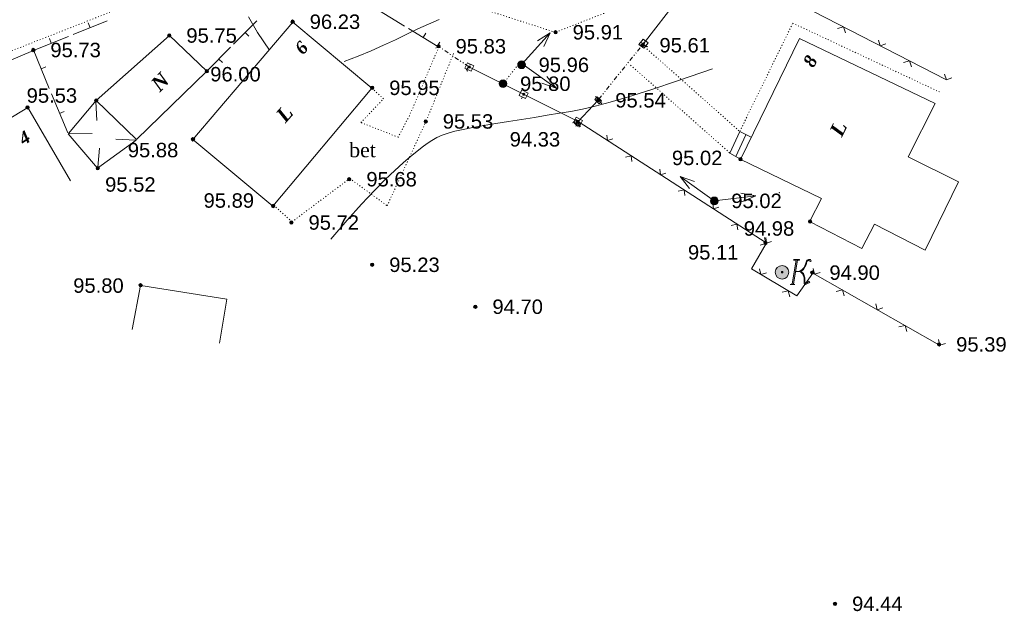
# Model space of a CAD drawing. Header units: millimetres. Extents: x 9396 to 25236, y 15106 to 31102.
# Tile 50 of 256: x 10428 to 10544, y 16197 to 16266. Entities that reach past the tile are written whole.
import ezdxf
from ezdxf.enums import TextEntityAlignment as Align

# ---------------------------------------------------------------- set-up
doc = ezdxf.new("R2010")
doc.units = ezdxf.units.MM
for name, pattern in [('DIVIDE', [1.25, 0.5, -0.25, 0, -0.25, 0, -0.25]), ('DOT', [0.25, 0, -0.25]), ('HIDDEN', [0.375, 0.25, -0.125])]:
    doc.linetypes.add(name, pattern=pattern)
for name, color, linetype, lineweight, true_color in [('1001010', 7, 'Continuous', 9, 0x000000), ('10010110', 7, 'Continuous', 20, 0xa25100), ('1070000', 7, 'DOT', 9, 0x000000), ('2030012', 7, 'Continuous', 9, 0x000000), ('21100200', 7, 'HIDDEN', 0, 0x800080), ('3000105', 7, 'DIVIDE', 9, 0x000000), ('3000130', 7, 'Continuous', 9, 0x000000), ('3000220', 7, 'Continuous', 9, 0x000000), ('3000260', 7, 'Continuous', 9, 0x000000), ('5010410', 7, 'Continuous', 9, 0x000000), ('6011210', 1, 'Continuous', 9, 0xff0000)]:
    doc.layers.add(name, color=color, linetype=linetype, lineweight=lineweight, true_color=true_color)
doc.styles.add('10', font='timesbi.ttf', dxfattribs={"height": 0.001481})
doc.styles.add('4', font='times.ttf', dxfattribs={"height": 0.001693})
doc.styles.add('9', font='timesbi.ttf', dxfattribs={"height": 0.001693})
doc.styles.add('F2', font='arial.ttf', dxfattribs={"height": 0.001693})

# ---------------------------------------------------------------- blocks, each defined once
blk = doc.blocks.new('SYMBOL21100200')
at = {"true_color": 0x800080}
h = blk.add_hatch(color=216, dxfattribs=at)
edge = h.paths.add_edge_path()
edge.add_arc((0, 0), 0.1, 0, 360)
at = {"color": 216, "linetype": 'Continuous', "lineweight": 0, "true_color": 0x800080}
blk.add_circle((0, 0), 0.1, dxfattribs=at)
blk = doc.blocks.new('SYMBOL5010410')
at = {"true_color": 0xffffff}
for points in [[(0.6715, 0.711), (0.8295, 0.711), (0.5925, -0.6715), (0.474, -0.711), (0.7505, -0.711), (0.6715, -0.6715), (0.9085, 0.711), (1.027, 0.711), (1.027, 0.7505), (0.711, 0.7505)], [(1, 0.05), (1.15, 0.15), (1.3035, 0.2765), (1.3825, 0.474), (1.4615, 0.711), (1.5405, 0.7505), (1.659, 0.7505), (1.6985, 0.6715), (1.659, 0.632), (1.58, 0.6715), (1.5405, 0.711), (1.4615, 0.632), (1.422, 0.4345), (1.264, 0.158), (1.106, 0.0395), (1.264, -0.079), (1.343, -0.316), (1.343, -0.553), (1.3825, -0.632), (1.501, -0.5925), (1.58, -0.5135), (1.6195, -0.5925), (1.4615, -0.6715), (1.3825, -0.711), (1.3035, -0.6715), (1.3035, -0.553), (1.3035, -0.316), (1.2245, -0.1185), (1.106, 0)], [(-0.0395, -0.0395), (0.0395, -0.0395), (0.0395, 0.0395), (-0.0395, 0.0395)]]:
    blk.add_hatch(color=7, dxfattribs=at).paths.add_polyline_path(points)
h = blk.add_hatch(color=7, dxfattribs=at)
edge = h.paths.add_edge_path()
edge.add_arc((0, 0), 0.395, 0, 360)
at = {"color": 18, "linetype": 'Continuous', "lineweight": 0, "true_color": 0x000000, "flags": 128}
for points in [[(0.6715, 0.711), (0.8295, 0.711), (0.5925, -0.6715), (0.474, -0.711), (0.7505, -0.711), (0.6715, -0.6715), (0.9085, 0.711), (1.027, 0.711), (1.027, 0.7505), (0.711, 0.7505), (0.6715, 0.711)], [(1, 0.05), (1, 0.05), (1.15, 0.15), (1.3035, 0.2765), (1.3825, 0.474), (1.4615, 0.711), (1.5405, 0.7505), (1.659, 0.7505), (1.6985, 0.6715), (1.659, 0.632), (1.58, 0.6715), (1.5405, 0.711), (1.4615, 0.632), (1.422, 0.4345), (1.264, 0.158), (1.106, 0.0395), (1.264, -0.079), (1.343, -0.316), (1.343, -0.553), (1.3825, -0.632), (1.501, -0.5925), (1.58, -0.5135), (1.6195, -0.5925), (1.4615, -0.6715), (1.3825, -0.711), (1.3035, -0.6715), (1.3035, -0.553), (1.3035, -0.316), (1.2245, -0.1185), (1.106, 0), (1, 0.05)], [(-0.0395, -0.0395), (0.0395, -0.0395), (0.0395, 0.0395), (-0.0395, 0.0395)]]:
    blk.add_lwpolyline(points, close=True, dxfattribs=at)
blk.add_lwpolyline([(1, 0.05), (0.8, 0.05)], dxfattribs=at)
at = {"color": 3, "linetype": 'Continuous', "lineweight": 0, "true_color": 0x00ea00}
blk.add_circle((0, 0), 0.395, dxfattribs=at)
blk = doc.blocks.new('SYMBOL2030012')
at = {"true_color": 0xffffff}
h = blk.add_hatch(color=7, dxfattribs=at)
edge = h.paths.add_edge_path()
edge.add_arc((0, 0), 0.225, 0, 360)
at = {"true_color": 0x000000}
h = blk.add_hatch(color=18, dxfattribs=at)
edge = h.paths.add_edge_path()
edge.add_arc((0, 0), 0.05, 0, 360)
at = {"color": 18, "linetype": 'Continuous', "lineweight": 0, "true_color": 0x000000}
for radius in [0.225, 0.05]:
    blk.add_circle((0, 0), radius, dxfattribs=at)

msp = doc.modelspace()

# ---------------------------------------------------------------- linework, layer by layer
at = {"layer": '1001010', "color": 253}
for p, q in [((10519.58, 16264.25), (10512.66, 16250.04)), ((10437.12, 16256.87), (10437.23, 16254.62)), ((10433.97, 16253.08), (10436.69, 16253.11)), ((10441.79, 16252.34), (10439.44, 16252.45)), ((10457.84, 16244.57), (10448.5, 16252.39)), ((10513.31, 16252.93), (10512.12, 16250.42)), ((10437.35, 16249.14), (10437.54, 16251.38)), ((10442.35, 16235.27), (10441.38, 16230.1))]:
    msp.add_line(p, q, dxfattribs=at)
for points in [[(10448.5, 16252.39, 0), (10460.19, 16266.17, 0), (10469.45, 16258.41, 0), (10457.84, 16244.57, 0)], [(10433.89, 16253.12, 0), (10437.16, 16256.99, 0), (10445.73, 16264.6, 0), (10450.13, 16260.43, 0), (10441.87, 16252.38, 0), (10437.16, 16256.99, 0)], [(10520.86, 16242.73, 0), (10526.92, 16239.63, 0), (10528.37, 16242.48, 0), (10534.32, 16239.42, 0), (10538.22, 16247.43, 0), (10532.35, 16250.38, 0), (10535.51, 16256.62, 0), (10519.61, 16264.24, 0)], [(10417.96, 16245.99, 0), (10416.58, 16248.53, 0), (10429.13, 16256.17, 0), (10434.14, 16247.55, 0)], [(10512.67, 16250.1, 0), (10511.41, 16250.81, 0), (10512.6, 16253.32, 0), (10513.92, 16252.66, 0)], [(10433.85, 16253.08, 0), (10437.31, 16249.02, 0), (10441.83, 16252.34, 0)], [(10520.81, 16242.8, 0), (10522.17, 16245.47, 0), (10512.64, 16250.11, 0)], [(10442.39, 16235.27, 0), (10452.45, 16233.66, 0), (10451.6, 16228.51, 0)]]:
    msp.add_polyline3d(points, dxfattribs=at)
at = {"layer": '10010110'}
for points in [[(10457.48, 16262.89, 0), (10456.07, 16264.96, 0), (10454.99, 16266.81, 0)], [(10477.35, 16266.48, 0), (10476.1, 16265.95, 0), (10474.84, 16265.37, 0), (10473.55, 16264.75, 0), (10472.22, 16264.11, 0), (10470.84, 16263.46, 0), (10469.38, 16262.81, 0), (10467.85, 16262.18, 0), (10466.21, 16261.56, 0)], [(10509.4, 16260.68, 0), (10505.42, 16259.32, 42.35), (10502.18, 16258.24, 76.5), (10499.55, 16257.41, 103.07), (10497.42, 16256.78, 122.62), (10495.66, 16256.32, 135.77), (10494.16, 16255.97, 143.1), (10492.8, 16255.7, 145.21), (10491.45, 16255.47, 142.69), (10490.02, 16255.24, 136.2), (10488.53, 16255, 126.71), (10487.01, 16254.76, 115.23), (10485.49, 16254.52, 102.81), (10484.01, 16254.28, 90.47), (10482.61, 16254.04, 79.23), (10481.32, 16253.81, 70.14), (10480.18, 16253.58, 64.21), (10479.21, 16253.36, 62.13), (10478.4, 16253.13, 63.16), (10477.7, 16252.89, 66.23), (10477.08, 16252.62, 70.25), (10476.51, 16252.3, 74.15), (10475.95, 16251.94, 76.83), (10475.36, 16251.51, 77.23), (10474.72, 16251, 74.26), (10473.99, 16250.4, 67.4), (10473.15, 16249.67, 58.45), (10472.17, 16248.78, 49.75), (10471.04, 16247.7, 43.65), (10469.75, 16246.39, 42.5), (10468.26, 16244.81, 48.66), (10466.56, 16242.93, 64.47), (10464.64, 16240.72, 92.3)]]:
    msp.add_polyline3d(points, dxfattribs=at)
at = {"layer": '1070000', "color": 253}
for p, q in [((10484.84, 16258.94, 196.64), (10486.93, 16261.58, 196.64)), ((10511.4, 16250.84), (10499.76, 16261.16))]:
    msp.add_line(p, q, dxfattribs=at)
for points in [[(10450.47, 16277.59, 0), (10382.19, 16249.84, 0), (10362.81, 16238.25, 0), (10359.96, 16232.75, 0), (10351.6, 16226.29, 0), (10359.58, 16222.68, 0), (10366.61, 16232.94, 0), (10377.82, 16240.34, 0), (10395.67, 16250.41, 0), (10452.54, 16272.74, 0)], [(10496.68, 16267.2, 0), (10490.96, 16264.97, 0), (10463.05, 16274.02, 0)], [(10501.18, 16263.5, 0), (10512.59, 16253.35, 0), (10518.81, 16266.05, 0), (10536, 16257.98, 0)], [(10457.96, 16244.69, 0), (10460.1, 16242.74, 0), (10466.88, 16247.82, 0), (10471.26, 16244.63, 0), (10475.85, 16254.6, 0), (10479.11, 16262.67, 0)], [(10477.32, 16263.25, 0), (10473.87, 16255.19, 0), (10472.55, 16252.67, 0), (10468.18, 16254.39, 0), (10470.83, 16257.17, 0), (10469.53, 16258.37, 0)]]:
    msp.add_polyline3d(points, dxfattribs=at)
at = {"layer": '3000105', "color": 253}
for p, q in [((10477.44, 16263.82, 75.91), (10476.83, 16262.91, 75.91)), ((10496.07, 16257.13), (10501.26, 16263.59)), ((10501.65, 16263.27), (10500.79, 16263.96)), ((10480.82, 16260.94, 75.91), (10477.16, 16263.41, 75.91)), ((10480.54, 16260.53, 75.91), (10481.15, 16261.44, 75.91)), ((10495.68, 16257.44), (10496.54, 16256.75))]:
    msp.add_line(p, q, dxfattribs=at)
at = {"layer": '3000130', "color": 253}
for p, q in [((10509.97, 16274.83), (10501.26, 16263.59)), ((10501.78, 16263.29), (10501.58, 16263.44)), ((10480.63, 16260.37, 75.85), (10480.74, 16260.6, 75.85)), ((10493.64, 16254.5, 51.33), (10480.82, 16260.94, 100.38)), ((10487, 16257.17, 75.85), (10487.11, 16257.4, 75.85)), ((10496, 16257, 175.62), (10493.64, 16254.5, 25.14)), ((10496.43, 16256.59, 100.38), (10496.25, 16256.76, 100.38)), ((10493.37, 16253.97, 75.85), (10493.48, 16254.2, 75.85)), ((10493.93, 16253.94, 100.38), (10493.74, 16254.11, 100.38))]:
    msp.add_line(p, q, dxfattribs=at)
for points in [[(10501.28, 16264.19, 0), (10500.78, 16263.54, 0), (10501.33, 16263.11, 0), (10501.84, 16263.76, 0), (10501.28, 16264.19, 0)], [(10501.31, 16263.54, 0), (10501.36, 16263.56, 0), (10501.4, 16263.6, 0), (10501.42, 16263.65, 0), (10501.4, 16263.71, 0), (10501.36, 16263.75, 0), (10501.31, 16263.76, 0), (10501.25, 16263.75, 0), (10501.21, 16263.71, 0), (10501.2, 16263.65, 0), (10501.21, 16263.6, 0), (10501.25, 16263.56, 0), (10501.31, 16263.54, 0)], [(10481.42, 16261.03, 75.85), (10480.68, 16261.41, 75.85), (10480.37, 16260.78, 75.85), (10481.11, 16260.41, 75.85), (10481.42, 16261.03, 75.85)], [(10480.89, 16260.8, 75.85), (10480.95, 16260.81, 75.85), (10480.99, 16260.85, 75.85), (10481, 16260.91, 75.85), (10480.99, 16260.96, 75.85), (10480.95, 16261, 75.85), (10480.89, 16261.02, 75.85), (10480.84, 16261, 75.85), (10480.8, 16260.96, 75.85), (10480.78, 16260.91, 75.85), (10480.8, 16260.85, 75.85), (10480.84, 16260.81, 75.85), (10480.89, 16260.8, 75.85)], [(10487.79, 16257.83, 75.85), (10487.05, 16258.21, 75.85), (10486.74, 16257.58, 75.85), (10487.48, 16257.21, 75.85), (10487.79, 16257.83, 75.85)], [(10487.27, 16257.6, 75.85), (10487.32, 16257.61, 75.85), (10487.36, 16257.65, 75.85), (10487.38, 16257.71, 75.85), (10487.36, 16257.76, 75.85), (10487.32, 16257.8, 75.85), (10487.27, 16257.82, 75.85), (10487.21, 16257.8, 75.85), (10487.17, 16257.76, 75.85), (10487.16, 16257.71, 75.85), (10487.17, 16257.65, 75.85), (10487.21, 16257.61, 75.85), (10487.27, 16257.6, 75.85)], [(10495.89, 16257.4, 100.38), (10495.59, 16257.08, 100.38), (10496.1, 16256.6, 100.38), (10496.4, 16256.92, 100.38), (10495.89, 16257.4, 100.38)], [(10496, 16256.92, 100.38), (10496.04, 16256.93, 100.38), (10496.07, 16256.96, 100.38), (10496.08, 16257, 100.38), (10496.07, 16257.04, 100.38), (10496.04, 16257.07, 100.38), (10496, 16257.08, 100.38), (10495.96, 16257.07, 100.38), (10495.92, 16257.04, 100.38), (10495.91, 16257, 100.38), (10495.92, 16256.96, 100.38), (10495.96, 16256.93, 100.38), (10496, 16256.92, 100.38)], [(10493.39, 16254.75, 100.38), (10493.09, 16254.44, 100.38), (10493.59, 16253.95, 100.38), (10493.9, 16254.27, 100.38), (10493.39, 16254.75, 100.38)], [(10494.16, 16254.63, 75.85), (10493.42, 16255.01, 75.85), (10493.11, 16254.38, 75.85), (10493.85, 16254.01, 75.85), (10494.16, 16254.63, 75.85)], [(10493.49, 16254.27, 100.38), (10493.53, 16254.28, 100.38), (10493.56, 16254.31, 100.38), (10493.57, 16254.35, 100.38), (10493.56, 16254.4, 100.38), (10493.53, 16254.43, 100.38), (10493.49, 16254.44, 100.38), (10493.45, 16254.43, 100.38), (10493.42, 16254.4, 100.38), (10493.41, 16254.35, 100.38), (10493.42, 16254.31, 100.38), (10493.45, 16254.28, 100.38), (10493.49, 16254.27, 100.38)], [(10493.64, 16254.4, 75.85), (10493.69, 16254.41, 75.85), (10493.73, 16254.45, 75.85), (10493.75, 16254.51, 75.85), (10493.73, 16254.56, 75.85), (10493.69, 16254.6, 75.85), (10493.64, 16254.62, 75.85), (10493.58, 16254.6, 75.85), (10493.54, 16254.56, 75.85), (10493.53, 16254.51, 75.85), (10493.54, 16254.45, 75.85), (10493.58, 16254.41, 75.85), (10493.64, 16254.4, 75.85)]]:
    msp.add_polyline3d(points, close=True, dxfattribs=at)
at = {"layer": '3000220', "color": 253}
for p, q in [((10469.86, 16267.79), (10473.29, 16265.7)), ((10434.44, 16264.71), (10438.45, 16266.31)), ((10436.44, 16265.51), (10436.22, 16266.07)), ((10455.97, 16266.34), (10453.25, 16263.59)), ((10454.61, 16264.96), (10455.04, 16264.54)), ((10473.76, 16265.42), (10477.2, 16263.33)), ((10475.48, 16264.38), (10475.79, 16264.89)), ((10429.88, 16262.9), (10433.89, 16264.5)), ((10431.89, 16263.7), (10431.66, 16264.25)), ((10425.59, 16261.06), (10429.8, 16262.86)), ((10429.76, 16262.98), (10431.65, 16258.39)), ((10452.88, 16263.22), (10450.17, 16260.47)), ((10451.53, 16261.84), (10451.96, 16261.42)), ((10430.71, 16260.68), (10431.26, 16260.91)), ((10431.91, 16257.76), (10433.81, 16253.17)), ((10432.86, 16255.46), (10433.41, 16255.69))]:
    msp.add_line(p, q, dxfattribs=at)
at = {"layer": '3000260', "color": 253}
msp.add_line((10493.64, 16254.5), (10515.67, 16240.27), dxfattribs=at)
for points in [[(10509.97, 16274.83, 0), (10519.86, 16268.13, 0), (10536.76, 16259.43, 0)], [(10524.03, 16265.43, 0), (10524.75, 16265.62, 0), (10524.99, 16264.93, 0)], [(10528.84, 16264.07, 0), (10529.06, 16263.4, 0), (10529.71, 16263.62, 0)], [(10531.78, 16261.44, 0), (10532.5, 16261.63, 0), (10532.74, 16260.94, 0)], [(10536.59, 16260.08, 0), (10536.81, 16259.41, 0), (10537.47, 16259.63, 0)], [(10492.98, 16254.34, 0), (10493.64, 16254.5, 0), (10493.75, 16253.84, 0)], [(10497.01, 16252.92, 0), (10497.1, 16252.27, 0), (10497.71, 16252.47, 0)], [(10499.18, 16250.33, 0), (10499.85, 16250.49, 0), (10499.96, 16249.83, 0)], [(10503.22, 16248.91, 0), (10503.3, 16248.26, 0), (10503.92, 16248.46, 0)], [(10505.39, 16246.32, 0), (10506.06, 16246.48, 0), (10506.17, 16245.81, 0)], [(10509.42, 16244.9, 0), (10509.51, 16244.25, 0), (10510.12, 16244.45, 0)], [(10511.6, 16242.3, 0), (10512.26, 16242.47, 0), (10512.37, 16241.8, 0)], [(10515.49, 16240.91, 0), (10515.66, 16240.2, 0), (10514.97, 16239.99, 0)], [(10515.63, 16240.89, 0), (10515.72, 16240.24, 0), (10516.33, 16240.44, 0)], [(10515.67, 16240.2, 0), (10513.98, 16237.21, 0), (10519.27, 16234.04, 0), (10521.14, 16236.73, 0), (10536, 16228.28, 0)], [(10514.91, 16237.24, 0), (10515.07, 16236.56, 0), (10515.72, 16236.75, 0)], [(10521.19, 16237.28, 0), (10521.37, 16236.61, 0), (10522.02, 16236.81, 0)], [(10523.91, 16234.58, 0), (10524.62, 16234.75, 0), (10524.83, 16234.06, 0)], [(10517.56, 16234.48, 0), (10518.28, 16234.63, 0), (10518.46, 16233.94, 0)], [(10528.53, 16233.1, 0), (10528.71, 16232.43, 0), (10529.36, 16232.63, 0)], [(10531.25, 16230.41, 0), (10531.97, 16230.58, 0), (10532.17, 16229.89, 0)], [(10535.87, 16228.93, 0), (10536.05, 16228.25, 0), (10536.7, 16228.46, 0)]]:
    msp.add_polyline3d(points, dxfattribs=at)
at = {"layer": '6011210'}
for p, q in [((10487.09, 16261.26, 23.74), (10490.38, 16264.9, 23.74)), ((10487.09, 16261.26, 23.74), (10491.08, 16258.42, 23.74)), ((10509.61, 16245.2, 23.74), (10505.62, 16248.04, 23.74)), ((10509.61, 16245.2), (10514.47, 16245.8))]:
    msp.add_line(p, q, dxfattribs=at)
for points in [[(10488.87, 16263.97, 23.74), (10490.38, 16264.9, 23.74), (10490.38, 16264.9, 23.74), (10489.61, 16263.3, 23.74)], [(10489.99, 16259.81, 23.74), (10491.08, 16258.42, 23.74), (10491.08, 16258.42, 23.74), (10489.4, 16259, 23.74)], [(10506.71, 16246.65, 23.74), (10505.62, 16248.04, 23.74), (10505.62, 16248.04, 23.74), (10507.29, 16247.46, 23.74)], [(10512.72, 16246.09, 0), (10514.47, 16245.8, 0), (10514.47, 16245.8, 0), (10512.84, 16245.1, 0)]]:
    msp.add_polyline3d(points, dxfattribs=at)
msp.add_point((10517.22, 16246.15), dxfattribs=at)

# ---------------------------------------------------------------- block references
at = {"layer": '2030012', "color": 253, "xscale": 2, "yscale": 2, "zscale": 2}
for p in [(10487.01, 16261.16, 196.64), (10484.84, 16258.94, 196.64), (10509.61, 16245.2)]:
    msp.add_blockref('SYMBOL2030012', p, dxfattribs=at)
at = {"layer": '21100200', "xscale": 2, "yscale": 2, "zscale": 2}
for p in [(10460.18, 16266.22, 192.46), (10445.72, 16264.6, 191.5), (10491, 16264.98, 191.82), (10477.28, 16263.34, 191.66), (10501.18, 16263.46, 191.22), (10429.78, 16262.9, 191.46), (10487.01, 16261.16, 191.92), (10450.12, 16260.42, 192), (10484.84, 16258.94, 191.6), (10469.5, 16258.46, 191.9), (10437.16, 16256.98, 191.06), (10496, 16257, 191.08), (10429.1, 16256.16, 191.66), (10475.78, 16254.52, 191.06), (10493.58, 16254.48, 188.66), (10448.5, 16252.42, 191.76), (10512.68, 16250.08, 190.04), (10437.34, 16249.04, 191.04), (10466.82, 16247.74, 191.36), (10509.6, 16245.2, 190.04), (10457.9, 16244.6, 191.78), (10460.04, 16242.66, 191.44), (10520.84, 16242.78, 189.96), (10515.62, 16240.26, 190.22), (10469.5, 16237.7, 190.46), (10521.1, 16236.78, 189.8), (10442.36, 16235.3, 191.6), (10481.6, 16232.78, 189.4), (10535.96, 16228.36, 190.78), (10523.76, 16197.92, 188.88)]:
    msp.add_blockref('SYMBOL21100200', p, dxfattribs=at)
at = {"layer": '5010410', "color": 253, "xscale": 2, "yscale": 2, "zscale": 2}
msp.add_blockref('SYMBOL5010410', (10517.55, 16236.82), dxfattribs=at)

# ---------------------------------------------------------------- texts
at = {"layer": '1001010', "color": 1, "true_color": 0xff0000, "style": '10'}
for s, rotation, p in [('6', 47.6, (10460.83, 16262.75)), ('8', 61.8, (10520.58, 16261.09, 0.92)), ('4', 32.7, (10428.26, 16252.3, 94.82))]:
    msp.add_text(s, height=1.48, rotation=rotation, dxfattribs=at).set_placement(p, align=Align.MIDDLE_LEFT)
at = {"layer": '1001010', "color": 253, "style": '9'}
for s, rotation, p in [('N', 45.9, (10444.01, 16258.49)), ('L', 48.7, (10458.71, 16254.83, 21.34)), ('L', 63.6, (10523.8, 16252.97))]:
    msp.add_text(s, height=1.69, rotation=rotation, dxfattribs=at).set_placement(p, align=Align.MIDDLE_LEFT)
at = {"layer": '1070000', "color": 253, "style": '4'}
msp.add_text('bet', height=1.693, dxfattribs=at).set_placement((10466.81, 16251.17), align=Align.MIDDLE_LEFT)
at = {"layer": '21100200', "color": 253, "style": 'F2'}
for s, p in [('96.23', (10462.18, 16266.22, 192.46)), ('95.91', (10493, 16264.98, 191.82)), ('95.75', (10447.72, 16264.6, 191.5)), ('95.73', (10431.78, 16262.9, 191.46)), ('95.83', (10479.28, 16263.34, 191.66)), ('95.61', (10503.18, 16263.46, 191.22)), ('95.96', (10489.01, 16261.16, 191.92)), ('96.00', (10450.52, 16260.06, 21.38)), ('95.95', (10471.5, 16258.46, 191.9)), ('95.80', (10486.84, 16258.94, 191.6)), ('95.53', (10429, 16257.56)), ('95.54', (10498, 16257, 191.08)), ('95.53', (10477.78, 16254.52, 191.06)), ('94.33', (10485.62, 16252.42, 159.16)), ('95.88', (10440.86, 16251.16, 5.7)), ('95.02', (10504.64, 16250.24, 75.62)), ('95.68', (10468.82, 16247.74, 191.36)), ('95.52', (10438.2, 16247.12, 124.14)), ('95.89', (10449.74, 16245.24)), ('95.02', (10511.6, 16245.2, 190.04)), ('95.72', (10462.04, 16242.66, 191.44)), ('94.98', (10513.06, 16241.96)), ('95.11', (10506.52, 16239.16, 21.98)), ('95.23', (10471.5, 16237.7, 190.46)), ('94.90', (10523.1, 16236.78, 189.8)), ('95.80', (10434.46, 16235.26)), ('94.70', (10483.6, 16232.78, 189.4)), ('95.39', (10537.96, 16228.36, 190.78)), ('94.44', (10525.76, 16197.92, 188.88))]:
    msp.add_text(s, height=1.693, dxfattribs=at).set_placement(p, align=Align.MIDDLE_LEFT)

doc.saveas('drawing.dxf')
